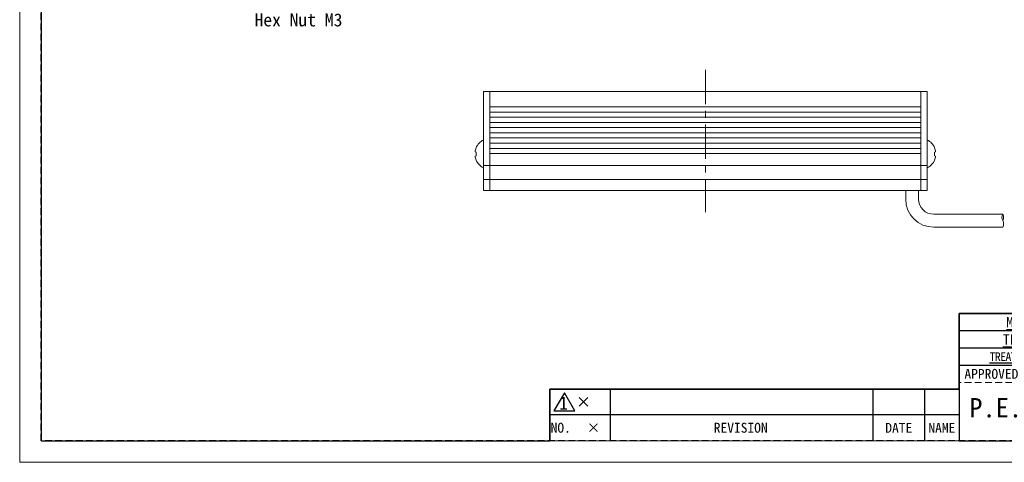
# Model space of a CAD drawing. Header units: millimetres. Extents: x -201 to 202, y 143 to 428.
# Tile 1 of 14: x -201 to 27, y 143 to 245. Entities that reach past the tile are written whole.
import ezdxf
from ezdxf import colors
from ezdxf.entities.mleader import LeaderData, LeaderLine
from ezdxf.enums import TextEntityAlignment as Align
from ezdxf.math import Vec2, Vec3

# ---------------------------------------------------------------- set-up
doc = ezdxf.new("R2010")
doc.units = ezdxf.units.MM
doc.header["$LTSCALE"] = 0.25
doc.linetypes.add('CENTER', pattern=[50.8, 31.75, -6.35, 6.35, -6.35])
doc.linetypes.add('HIDDEN', pattern=[9.525, 6.35, -3.175])
for name, color, linetype, lineweight in [('BASE', 7, 'Continuous', 20), ('CABLE', 7, 'Continuous', 20), ('CENTER', 1, 'CENTER', 9), ('DIMENSION', 6, 'Continuous', 9), ('MXB8146', 7, 'Continuous', 20), ('SIDE PLATE', 7, 'Continuous', 20)]:
    doc.layers.add(name, color=color, linetype=linetype, lineweight=lineweight)
doc.layers.add('EMPTY LINE', color=252, linetype='Continuous', lineweight=0, plot=False)
doc.layers.add('FORM', color=7, linetype='Continuous')
doc.styles.add('VS Standard', font='msgothic.ttc', dxfattribs={"height": 3})
doc.styles.add('VS Standard(小)', font='txt', dxfattribs={"height": 2.4})

# ---------------------------------------------------------------- blocks, each defined once
blk = doc.blocks.new('表題欄金物用_ver2.0.0')
at = {"layer": 'FORM', "color": 0}
for p, q in [((-11, 40.5), (-191, 40.5)), ((-191, 40.5), (-191, 28.5)), ((-39, 36.5), (-191, 36.5)), ((-39, 32.5), (-191, 32.5)), ((-11, 28.5), (-191, 28.5)), ((-191, 28.5), (-191, 11)), ((-272, 23), (-286, 23)), ((-286, 23), (-286, 17)), ((-211, 23), (-272, 23)), ((-272, 23), (-272, 17)), ((-211, 23), (-211, 17)), ((-199, 23), (-211, 23)), ((-199, 23), (-199, 17)), ((-191, 23), (-199, 23)), ((-279.19, 21), (-277.19, 19)), ((-279.19, 19), (-277.19, 21)), ((-286, 17), (-286, 11)), ((-272, 17), (-286, 17)), ((-272, 17), (-272, 11)), ((-211, 17), (-272, 17)), ((-211, 17), (-211, 11)), ((-199, 17), (-211, 17)), ((-199, 17), (-199, 11)), ((-191, 17), (-199, 17)), ((-191, 11), (-11, 11))]:
    blk.add_line(p, q, dxfattribs=at)
at = {"layer": 'FORM', "color": 0, "linetype": 'HIDDEN', "lineweight": 9}
blk.add_line((-131, 24.5), (-191, 24.5), dxfattribs=at)
at = {"layer": 'FORM', "color": 0, "lineweight": 15}
blk.add_line((-191, 11), (-286, 11), dxfattribs=at)
at = {"layer": 'FORM', "color": 0}
blk.add_lwpolyline([(-282.58, 22.13), (-285.01, 17.93), (-280.16, 17.93)], close=True, dxfattribs=at)
at = {"layer": 'FORM', "color": 0, "attachment_point": 5}
for s, insert, char_height, width, style in [('{\\LMATERIAL}', (-173.5, 38.5), 2.4, 36.5, 'VS Standard(小)'), ('{\\LTREATMENT}', (-173.5, 34.5), 2.4, 36.5, 'VS Standard(小)'), ('{\\T0.9;\\LTREATMENT CONTACT}', (-173.5, 30.5), 2, 36.5, 'VS Standard(小)'), ('{\\fＭＳ ゴシック|b0|i0|c128|p49;APPROVED}', (-183.5, 26.5), 2.3, 15, 'VS Standard'), ('NO.', (-283.44, 14), 2.3, 14, 'VS Standard'), ('\\pxi-3,l4,t4;×^I', (-276.99, 14), 2.3, 14, 'VS Standard'), ('REVISION', (-241.67, 14), 2.3, 46, 'VS Standard'), ('{\\fMS Gothic|b0|i0|c128|p49;DATE}', (-204.99, 14), 2.3, 12, 'VS Standard'), ('NAME', (-195, 14), 2.3, 8, 'VS Standard')]:
    blk.add_mtext(s, dxfattribs=dict(at, insert=insert, char_height=char_height, width=width, style=style))
at = {"layer": 'FORM', "color": 0, "insert": (-282.79, 19.73), "char_height": 3, "attachment_point": 5, "style": 'VS Standard'}
blk.add_mtext('1', dxfattribs=at)
at = {"layer": 'FORM', "color": 0}
for tag, height, style, p in [('材料', 2.8, 'VS Standard', (-133, 38.5)), ('一般面取', 2.8, 'VS Standard', (-57, 38.5)), ('処理', 2.8, 'VS Standard', (-133, 34.5)), ('仕上', 2.8, 'VS Standard', (-57, 34.5)), ('処理接点', 2.8, 'VS Standard', (-133, 30.5)), ('偏芯', 2.8, 'VS Standard', (-57, 30.5)), ('一般公差', 2.4, 'VS Standard(小)', (-106, 26.31)), ('適用（機種名）', 3.6, 'VS Standard', (-44.75, 24.75)), ('角度', 2.4, 'VS Standard(小)', (-106, 21.94)), ('SCALE', 2.4, 'VS Standard(小)', (-106, 17.56)), ('NAME', 3.5, 'VS Standard', (-44.75, 18.5)), ('DATE', 2.4, 'VS Standard(小)', (-106, 13.19)), ('DRAW_NO.', 3.5, 'VS Standard', (-44.75, 13.5))]:
    blk.add_attdef(tag, text='', height=height, dxfattribs=dict(at, style=style)).set_placement(p, align=Align.MIDDLE_CENTER)
at = {"layer": 'FORM', "color": 0, "style": 'VS Standard'}
for tag, p in [('APPROVED', (-182.5, 15.06)), ('CHECKED', (-167.5, 15.18)), ('DESIGNED', (-152.5, 15.09)), ('DRAWN', (-137.5, 15.23))]:
    blk.add_attdef(tag, text='', height=4.5, dxfattribs=at).set_placement(p, align=Align.BOTTOM_CENTER)

msp = doc.modelspace()

# ---------------------------------------------------------------- linework, layer by layer
at = {"layer": 'BASE'}
for p, q in [((-92.378, 228.801), (7.622, 228.801)), ((-92.378, 228.801), (-92.378, 205.801)), ((7.622, 228.801), (7.622, 205.801)), ((7.622, 225.201), (-92.378, 225.201)), ((-92.378, 224.001), (7.622, 224.001)), ((7.622, 222.801), (-92.378, 222.801)), ((-92.378, 221.601), (7.622, 221.601)), ((7.622, 220.401), (-92.378, 220.401)), ((-92.378, 219.201), (7.622, 219.201)), ((7.622, 218.001), (-92.378, 218.001)), ((-92.378, 216.801), (7.622, 216.801)), ((7.622, 215.601), (-92.378, 215.601)), ((-92.378, 214.401), (7.622, 214.401)), ((7.622, 211.601), (-92.378, 211.601)), ((-92.378, 208.401), (7.622, 208.401)), ((7.622, 205.801), (-92.378, 205.801))]:
    msp.add_line(p, q, dxfattribs=at)
at = {"layer": 'CABLE'}
for p, q in [((4.122, 205.801), (4.122, 203.801)), ((7.122, 203.801), (7.122, 205.801)), ((26.645, 200.301), (10.622, 200.301)), ((10.622, 197.301), (26.645, 197.301))]:
    msp.add_line(p, q, dxfattribs=at)
for centre, radius, start, end in [((10.622, 203.801), 6.5, 180, 270), ((10.622, 203.801), 3.5, 180, 270), ((27.912, 199.565), 1.465, 149.79641, 210.20359), ((25.379, 199.565), 1.465, 329.79641, 30.20359), ((25.283, 198.065), 1.562, 330.75211, 29.24789)]:
    msp.add_arc(centre, radius, start, end, dxfattribs=at)
at = {"layer": 'CENTER'}
msp.add_line((-42.378, 233.801), (-42.378, 200.801), dxfattribs=at)
at = {"layer": 'EMPTY LINE'}
for p, q in [((-201.5, 427.75), (-201.5, 142.75)), ((-201.5, 142.75), (201.5, 142.75))]:
    msp.add_line(p, q, dxfattribs=at)
at = {"layer": 'FORM', "linetype": 'HIDDEN'}
msp.add_lwpolyline([(-196.5, 422.75), (196.5, 422.75), (196.5, 147.75), (-196.5, 147.75)], close=True, dxfattribs=at)
at = {"layer": 'FORM'}
msp.add_lwpolyline([(-196.5, 422.75), (-196.5, 147.75), (-78.5, 147.75), (-78.5, 159.75), (16.5, 159.75), (16.5, 177.25), (196.5, 177.25), (196.5, 422.75), (-196.5, 422.75)], close=True, dxfattribs=at)
at = {"layer": 'MXB8146'}
for p, q in [((-93.878, 217.551), (-93.878, 211.051)), ((9.122, 217.551), (9.122, 211.051)), ((-95.566, 215.718), (-95.589, 215.724)), ((-95.566, 214.718), (-95.814, 214.784)), ((-95.814, 213.819), (-95.566, 213.885)), ((-95.589, 212.879), (-95.566, 212.885)), ((10.809, 214.718), (11.057, 214.784)), ((11.057, 213.819), (10.809, 213.885))]:
    msp.add_line(p, q, dxfattribs=at)
for centre, radius, start, end in [((-92.238, 214.301), 3.641, 116.785, 157.00082), ((7.481, 214.301), 3.641, 22.99918, 63.215), ((-92.133, 214.306), 3.711, 157.63925, 172.59348), ((7.377, 214.306), 3.711, 7.40652, 22.36075), ((-92.133, 214.297), 3.711, 187.40652, 202.36075), ((-91.858, 214.301), 3.731, 173.59563, 186.40437), ((-92.238, 214.301), 3.641, 202.99918, 243.215), ((7.481, 214.301), 3.641, 296.785, 337.00082), ((7.101, 214.301), 3.731, 353.59563, 6.40437), ((7.377, 214.297), 3.711, 337.63925, 352.59348)]:
    msp.add_arc(centre, radius, start, end, dxfattribs=at)
at = {"layer": 'SIDE PLATE'}
for p, q in [((-93.878, 228.801), (-92.378, 228.801)), ((-93.878, 205.801), (-93.878, 228.801)), ((-92.378, 228.801), (-92.378, 205.801)), ((7.622, 228.801), (9.122, 228.801)), ((7.622, 205.801), (7.622, 228.801)), ((9.122, 228.801), (9.122, 205.801)), ((-92.378, 211.601), (-93.878, 211.601)), ((9.122, 211.601), (7.622, 211.601)), ((-93.878, 208.401), (-92.378, 208.401)), ((7.622, 208.401), (9.122, 208.401)), ((-92.378, 205.801), (-93.878, 205.801)), ((9.122, 205.801), (7.622, 205.801))]:
    msp.add_line(p, q, dxfattribs=at)

# ---------------------------------------------------------------- block references
at = {"layer": 'FORM'}
ref = msp.add_blockref('表題欄金物用_ver2.0.0', (207.5, 136.75), dxfattribs=at)
ref.add_attrib('APPROVED', 'P.E.', dxfattribs={"color": 0, "height": 4.5, "style": 'VS Standard'}).set_placement((25, 151.812), align=Align.BOTTOM_CENTER)

# ---------------------------------------------------------------- leaders
at = {"layer": 'DIMENSION'}
ml = msp.add_multileader_mtext('Standard', dxfattribs=at)
ml.set_content('For fixing please insert\\PHex Nut M3', style='VS Standard')
ml.set_leader_properties()
ml.build(insert=Vec2(0, 0))
ml.multileader.update_dxf_attribs({"text_left_attachment_type": 6, "text_right_attachment_type": 6, "dogleg_length": 1, "arrow_head_size": 2})
ctx = ml.context
ctx.base_point, ctx.char_height, ctx.arrow_head_size, ctx.landing_gap_size, ctx.plane_origin = Vec3(-148.007, 248.299), 3, 2, 1, Vec3(-201.445, 99.98)
ctx.left_attachment, ctx.right_attachment = 6, 6
notes = []
notes.append((ctx, [(0, (1, 1, 0), (-156.007, 248.299), (1, 0), 8, [(0, [(-168.54, 269.945)], 0, [])])]))
ctx.mtext.insert = Vec3(-147.007, 251.899)
for ctx, leaders in notes:
    for number, flags, end, landing, length, lines in leaders:
        leader = LeaderData()
        leader.index, (leader.has_last_leader_line, leader.has_dogleg_vector, leader.attachment_direction) = number, flags
        leader.last_leader_point, leader.dogleg_vector, leader.dogleg_length = Vec3(end), Vec3(landing), length
        for number, points, colour, breaks in lines:
            line = LeaderLine()
            line.index, line.vertices, line.color, line.breaks = number, Vec3.list(points), colors.encode_raw_color(colour), breaks
            leader.lines.append(line)
        ctx.leaders.append(leader)

doc.saveas('drawing.dxf')
